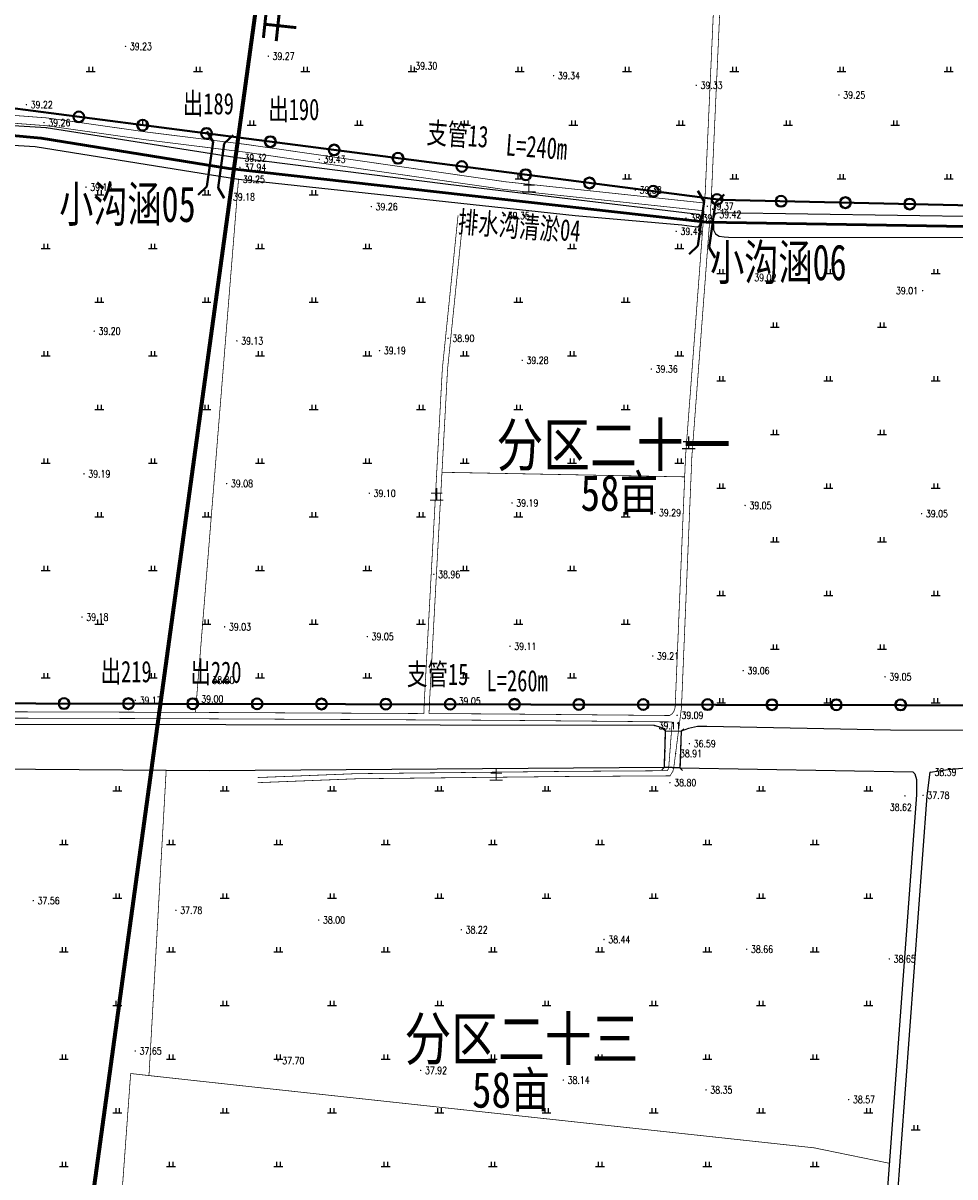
# Model space of a CAD drawing. Extents: x 464172 to 473094, y 3847158 to 3855433.
# Tile 17 of 98: x 466337 to 466597, y 3850291 to 3850614. Entities that reach past the tile are written whole.
import ezdxf
from ezdxf.enums import TextEntityAlignment as Align

# ---------------------------------------------------------------- set-up
doc = ezdxf.new("R2010")
doc.units = 0
doc.linetypes.add('X2', pattern=[10, 8, -2])
doc.linetypes.add('X31', pattern=[1.8, 1.2, -0.6])
doc.layers.get('0').update_dxf_attribs({"linetype": 'CONTINUOUS'})
doc.layers.add('ASSIST', color=7, linetype='CONTINUOUS', plot=False)
for name, color, linetype in [('DLSS', 4, 'CONTINUOUS'), ('DMTZ', 3, 'CONTINUOUS'), ('GCD', 9, 'CONTINUOUS'), ('SXSS', 5, 'CONTINUOUS'), ('ZBTZ', 8, 'CONTINUOUS'), ('排水沟', 5, 'CONTINUOUS')]:
    doc.layers.add(name, color=color, linetype=linetype)
for name, color, linetype, lineweight in [('出水口', 3, 'CONTINUOUS', 30), ('干管', 1, 'CONTINUOUS', 30), ('支管', 3, 'CONTINUOUS', 30)]:
    doc.layers.add(name, color=color, linetype=linetype, lineweight=lineweight)
doc.styles.add('HZ', font='rs.shx', dxfattribs={"width": 0.8, "bigfont": 'hztxt.shx'})
doc.styles.get("Standard").update_dxf_attribs({"font": 'rs.shx', "bigfont": 'hztxt.shx'})
doc.styles.add('黑体', font='simhei.ttf')
doc.linetypes.add('10411', pattern='A,2,[150,AAA.SHX,S=1,R=0,X=0,Y=1],2,[151,AAA.SHX,S=1,R=0,X=0,Y=3],1e-11', length=4)

# ---------------------------------------------------------------- blocks, each defined once
blk = doc.blocks.new('GC200')
at = {"linetype": 'Continuous', "const_width": 0.2, "flags": 128}
blk.add_lwpolyline([(-0.1, 0, 1), (0.1, 0, 1)], format="xyb", close=True, dxfattribs=at)
blk = doc.blocks.new('gc119')
for p, q in [((-1.25, 0), (1.25, 0)), ((-0.5, 1.3), (-0.5, 0)), ((0.5, 1.3), (0.5, 0))]:
    blk.add_line(p, q)
blk = doc.blocks.new('1243124123')
at = {"layer": 'ASSIST', "color": 8, "linetype": 'Continuous', "flags": 128}
blk.add_lwpolyline([(522.37, -715.45), (522.71, -705.24), (527.06, -705.39), (526.72, -715.6)], close=True, dxfattribs=at)
at = {"layer": 'DLSS', "color": 8, "linetype": 'Continuous', "const_width": 0.2, "flags": 128}
for points in [[(527.13, -698.86), (527.13, -698.86), (527.13, -698.86), (530.04, -628.64), (535.45, -557.02), (542.29, -406.19)], [(533.45, -559.89), (477.7, -553.94), (405.36, -543.53), (377.4, -540.05), (349.45, -536.09), (325.69, -534.3), (299.86, -532.93), (221.72, -525.25), (125.47, -515.75), (108.32, -514.74)], [(456.53, -700.45), (456.7, -696.45), (461.71, -604.15), (466.11, -561.27)], [(408.64, -719.76), (436.28, -718.67), (496.74, -718.02), (523.92, -717.85), (524.76, -716.55), (525.04, -715.12), (527.13, -698.86)], [(96.14, -700.09), (106.84, -700.63), (281.63, -701.54), (387.45, -701.87), (476.02, -702.32), (524.54, -702.77)]]:
    blk.add_lwpolyline(points, dxfattribs=at)
at = {"layer": 'DLSS', "color": 8, "linetype": 'X2', "const_width": 0.2, "flags": 128}
for points in [[(533.62, -557.72), (533.68, -556.91), (540.51, -406.11)], [(533.62, -557.72), (477.97, -551.78), (405.65, -541.37), (377.69, -537.89), (349.68, -533.92), (325.83, -532.12), (300.02, -530.76), (221.93, -523.08), (125.64, -513.58), (108.46, -512.58)], [(455.07, -700.44), (455.24, -696.38), (460.25, -604.03), (464.65, -561.12)], [(456.53, -700.45), (476.03, -700.55), (523.8, -700.99), (524.59, -700.47), (525.03, -699.81), (525.36, -698.74), (528.27, -628.53), (533.45, -559.89)], [(96.31, -698.34), (106.89, -698.86), (281.63, -699.77), (387.45, -700.1), (455.07, -700.44)], [(408.59, -718.33), (436.24, -717.24), (496.72, -716.59), (523.14, -716.42), (523.41, -716), (523.61, -714.98), (524.54, -702.77)]]:
    blk.add_lwpolyline(points, dxfattribs=at)
at = {"layer": 'DMTZ', "color": 8, "linetype": '10411', "flags": 128}
for points in [[(522.71, -705.24), (521.39, -704.3), (519.55, -703.81), (219.67, -703.31), (124.83, -703.79), (107.14, -703.37), (104.02, -703.34), (102.02, -703.55), (100.03, -703.82), (97.97, -704.56), (96.2, -705.81)], [(644.97, -708.63), (644.01, -708.52), (641.83, -708.09), (638.56, -707.46), (634.52, -706.96), (630.34, -706.69), (625.16, -706.55), (619.63, -706.03), (606.9, -705.15), (585.56, -705.09), (534.23, -704.09), (531.6, -704.08), (529.09, -704.65), (527.06, -705.39)], [(596.69, -716.82), (601.69, -716.11), (630, -713.34), (646.86, -710.92), (647.74, -710.52), (648.58, -709.7), (648.9, -708.88)], [(95.87, -713.31), (97.38, -713.77), (99.35, -714.07), (102.42, -714.54), (108.52, -714.8), (175.87, -714.64), (395.2, -716.38), (522.37, -715.45), (522.37, -715.45)], [(526.72, -715.6), (591.86, -716.73)]]:
    blk.add_lwpolyline(points, dxfattribs=at)
at = {"layer": 'SXSS', "color": 8, "linetype": 'Continuous'}
for p, q in [((522.71, -705.24), (522.03, -704.51)), ((522.71, -705.24), (527.06, -705.39)), ((527.06, -705.39), (527.79, -704.7)), ((522.37, -715.45), (521.64, -716.14)), ((522.37, -715.45), (526.72, -715.6)), ((526.72, -715.6), (527.4, -716.33))]:
    blk.add_line(p, q, dxfattribs=at)
at = {"layer": 'SXSS', "color": 8, "linetype": 'Continuous', "flags": 128}
for points, elevation in [([(316.91, -540.18), (346.39, -541.87), (403.24, -551.07), (497.4, -561.19), (527.21, -563.85), (531.44, -564.37), (531.75, -564.33), (532.09, -564.06), (532.28, -563.81), (532.37, -563.52), (532.59, -562.57), (532.52, -561.7), (532.34, -561.22), (531.99, -560.95), (530.35, -560.72), (461.92, -552.52), (402.2, -544.98), (349.44, -536.68), (298.76, -533.59)], 39.18), ([(591.86, -716.73), (592.37, -717.32), (592.91, -718.87), (592.86, -723.18), (584.39, -838.04), (580.08, -912.08), (580.53, -912.85), (581.63, -913.05), (582.62, -912.89), (583.05, -912.25), (587.36, -838.24), (595.84, -723.4), (596.69, -716.82)], 38.68)]:
    blk.add_lwpolyline(points, dxfattribs=dict(at, elevation=elevation))
at = {"layer": 'SXSS', "color": 8, "linetype": 'Continuous', "elevation": 38.35, "flags": 128}
blk.add_lwpolyline([(638.71, -567.33), (639.09, -566.13), (639.25, -564.88), (639.13, -562.92), (638.76, -562.04), (637.71, -561.95), (537.38, -560.45), (536.87, -560.62), (536.51, -560.91), (536.24, -561.37), (536.03, -562.1), (536.08, -565.2), (536.64, -566.36), (537.68, -566.95), (539.11, -567.14), (540.29, -567.25)], close=True, dxfattribs=at)
at = {"layer": 'SXSS', "color": 8, "linetype": 'X31'}
for points in [[(522.37, -715.45), (522.71, -705.24)], [(527.06, -705.39), (526.72, -715.6)]]:
    blk.add_lwpolyline(points, dxfattribs=at)
at = {"layer": 'ZBTZ', "color": 8, "linetype": 'Continuous', "const_width": 0.2, "flags": 128}
for points, elevation in [([(403.24, -551.07), (391.2, -700.12)], 39.18), ([(585.26, -826.16), (564.23, -821.85), (411.96, -805.34), (378.2, -801.65)], 38.68)]:
    blk.add_lwpolyline(points, dxfattribs=dict(at, elevation=elevation))
for points in [[(460.14, -632.99), (528.03, -634.27)], [(383.01, -716.28), (378.2, -801.65), (373.07, -801.07), (367.06, -883.96)]]:
    blk.add_lwpolyline(points, dxfattribs=at)
at = {"layer": 'GCD', "color": 8, "linetype": 'Continuous'}
ref = blk.add_blockref('GC200', (371.64, -513.94, 39.23), dxfattribs=at)
ref.add_attrib('height', '39.23', dxfattribs={"linetype": 'Continuous', "height": 2, "style": 'HZ', "width": 0.8}).set_placement((372.84, -513.94), align=Align.MIDDLE_LEFT)
ref = blk.add_blockref('GC200', (411.55, -516.66, 39.27), dxfattribs=at)
ref.add_attrib('height', '39.27', dxfattribs={"linetype": 'Continuous', "height": 2, "style": 'HZ', "width": 0.8}).set_placement((412.75, -516.66), align=Align.MIDDLE_LEFT)
ref = blk.add_blockref('GC200', (451.46, -519.37, 39.3), dxfattribs=at)
ref.add_attrib('height', '39.30', dxfattribs={"linetype": 'Continuous', "height": 2, "style": 'HZ', "width": 0.8}).set_placement((452.66, -519.37), align=Align.MIDDLE_LEFT)
ref = blk.add_blockref('GC200', (491.36, -522.09, 39.34), dxfattribs=at)
ref.add_attrib('height', '39.34', dxfattribs={"linetype": 'Continuous', "height": 2, "style": 'HZ', "width": 0.8}).set_placement((492.56, -522.09), align=Align.MIDDLE_LEFT)
ref = blk.add_blockref('GC200', (531.27, -524.8, 39.33), dxfattribs=at)
ref.add_attrib('height', '39.33', dxfattribs={"linetype": 'Continuous', "height": 2, "style": 'HZ', "width": 0.8}).set_placement((532.47, -524.8), align=Align.MIDDLE_LEFT)
ref = blk.add_blockref('GC200', (571.18, -527.52, 39.25), dxfattribs=at)
ref.add_attrib('height', '39.25', dxfattribs={"linetype": 'Continuous', "height": 2, "style": 'HZ', "width": 0.8}).set_placement((572.38, -527.52), align=Align.MIDDLE_LEFT)
ref = blk.add_blockref('GC200', (343.92, -530.23, 39.22), dxfattribs=at)
ref.add_attrib('height', '39.22', dxfattribs={"linetype": 'Continuous', "height": 2, "style": 'HZ', "width": 0.8}).set_placement((345.12, -530.23), align=Align.MIDDLE_LEFT)
ref = blk.add_blockref('GC200', (348.84, -535.23, 39.26), dxfattribs=at)
ref.add_attrib('height', '39.26', dxfattribs={"linetype": 'Continuous', "height": 2, "style": 'HZ', "width": 0.8}).set_placement((350.04, -535.23), align=Align.MIDDLE_LEFT)
ref = blk.add_blockref('GC200', (349.44, -536.68, 39.26), dxfattribs=at)
ref.add_attrib('height', '39.26', dxfattribs={"linetype": 'Continuous', "height": 2, "style": 'HZ', "width": 0.8}).set_placement((350.04, -535.23), align=Align.MIDDLE_LEFT)
ref = blk.add_blockref('GC200', (403.71, -545.1, 39.31), dxfattribs=at)
ref.add_attrib('height', '39.32', dxfattribs={"linetype": 'Continuous', "height": 2, "style": 'HZ', "width": 0.8}).set_placement((404.91, -545.1, 39.31), align=Align.MIDDLE_LEFT)
ref = blk.add_blockref('GC200', (425.82, -545.48, 39.43), dxfattribs=at)
ref.add_attrib('height', '39.43', dxfattribs={"linetype": 'Continuous', "height": 2, "style": 'HZ', "width": 0.8}).set_placement((427.02, -545.48), align=Align.MIDDLE_LEFT)
ref = blk.add_blockref('GC200', (403.62, -547.74, 37.94), dxfattribs=at)
ref.add_attrib('height', '37.94', dxfattribs={"linetype": 'Continuous', "height": 2, "style": 'HZ', "width": 0.8}).set_placement((404.82, -547.74), align=Align.MIDDLE_LEFT)
ref = blk.add_blockref('GC200', (403.24, -551.07, 39.25), dxfattribs=at)
ref.add_attrib('height', '39.25', dxfattribs={"linetype": 'Continuous', "height": 2, "style": 'HZ', "width": 0.8}).set_placement((404.44, -551.07), align=Align.MIDDLE_LEFT)
ref = blk.add_blockref('GC200', (360.56, -553.28, 39.18), dxfattribs=at)
ref.add_attrib('height', '39.18', dxfattribs={"linetype": 'Continuous', "height": 2, "style": 'HZ', "width": 0.8}).set_placement((361.76, -553.28), align=Align.MIDDLE_LEFT)
ref = blk.add_blockref('GC200', (514.22, -554.08, 39.38), dxfattribs=at)
ref.add_attrib('height', '39.38', dxfattribs={"linetype": 'Continuous', "height": 2, "style": 'HZ', "width": 0.8}).set_placement((515.42, -554.08), align=Align.MIDDLE_LEFT)
ref = blk.add_blockref('GC200', (400.47, -556, 39.18), dxfattribs=at)
ref.add_attrib('height', '39.18', dxfattribs={"linetype": 'Continuous', "height": 2, "style": 'HZ', "width": 0.8}).set_placement((401.67, -556), align=Align.MIDDLE_LEFT)
ref = blk.add_blockref('GC200', (440.38, -558.71, 39.26), dxfattribs=at)
ref.add_attrib('height', '39.26', dxfattribs={"linetype": 'Continuous', "height": 2, "style": 'HZ', "width": 0.8}).set_placement((441.58, -558.71), align=Align.MIDDLE_LEFT)
ref = blk.add_blockref('GC200', (534.37, -558.63, 39.37), dxfattribs=at)
ref.add_attrib('height', '39.37', dxfattribs={"linetype": 'Continuous', "height": 2, "style": 'HZ', "width": 0.8}).set_placement((535.57, -558.63), align=Align.MIDDLE_LEFT)
ref = blk.add_blockref('GC200', (477.35, -561.23, 39.35), dxfattribs=at)
ref.add_attrib('height', '39.35', dxfattribs={"linetype": 'Continuous', "height": 2, "style": 'HZ', "width": 0.8}).set_placement((478.55, -561.23), align=Align.MIDDLE_LEFT)
ref = blk.add_blockref('GC200', (528.4, -561.91, 38.39), dxfattribs=at)
ref.add_attrib('height', '38.39', dxfattribs={"linetype": 'Continuous', "height": 2, "style": 'HZ', "width": 0.8}).set_placement((529.6, -561.91), align=Align.MIDDLE_LEFT)
ref = blk.add_blockref('GC200', (536.51, -560.91, 39.42), dxfattribs=at)
ref.add_attrib('height', '39.42', dxfattribs={"linetype": 'Continuous', "height": 2, "style": 'HZ', "width": 0.8}).set_placement((537.71, -560.91), align=Align.MIDDLE_LEFT)
ref = blk.add_blockref('GC200', (525.66, -565.65, 39.45), dxfattribs=at)
ref.add_attrib('height', '39.45', dxfattribs={"linetype": 'Continuous', "height": 2, "style": 'HZ', "width": 0.8}).set_placement((526.86, -565.65), align=Align.MIDDLE_LEFT)
ref = blk.add_blockref('GC200', (546.3, -578.55, 39.02), dxfattribs=at)
ref.add_attrib('height', '39.02', dxfattribs={"linetype": 'Continuous', "height": 2, "style": 'HZ', "width": 0.8}).set_placement((547.5, -578.55), align=Align.MIDDLE_LEFT)
ref = blk.add_blockref('GC200', (594.59, -582.21, 39.01), dxfattribs=at)
ref.add_attrib('height', '39.01', dxfattribs={"linetype": 'Continuous', "height": 2, "style": 'HZ', "width": 0.8}).set_placement((587.13, -582.21), align=Align.MIDDLE_LEFT)
ref = blk.add_blockref('GC200', (362.87, -593.53, 39.2), dxfattribs=at)
ref.add_attrib('height', '39.20', dxfattribs={"linetype": 'Continuous', "height": 2, "style": 'HZ', "width": 0.8}).set_placement((364.07, -593.53), align=Align.MIDDLE_LEFT)
ref = blk.add_blockref('GC200', (402.78, -596.25, 39.13), dxfattribs=at)
ref.add_attrib('height', '39.13', dxfattribs={"linetype": 'Continuous', "height": 2, "style": 'HZ', "width": 0.8}).set_placement((403.98, -596.25), align=Align.MIDDLE_LEFT)
ref = blk.add_blockref('GC200', (461.85, -595.53, 38.9), dxfattribs=at)
ref.add_attrib('height', '38.90', dxfattribs={"linetype": 'Continuous', "height": 2, "style": 'HZ', "width": 0.8}).set_placement((463.05, -595.53), align=Align.MIDDLE_LEFT)
ref = blk.add_blockref('GC200', (442.68, -598.96, 39.19), dxfattribs=at)
ref.add_attrib('height', '39.19', dxfattribs={"linetype": 'Continuous', "height": 2, "style": 'HZ', "width": 0.8}).set_placement((443.88, -598.96), align=Align.MIDDLE_LEFT)
ref = blk.add_blockref('GC200', (482.59, -601.68, 39.28), dxfattribs=at)
ref.add_attrib('height', '39.28', dxfattribs={"linetype": 'Continuous', "height": 2, "style": 'HZ', "width": 0.8}).set_placement((483.79, -601.68), align=Align.MIDDLE_LEFT)
ref = blk.add_blockref('GC200', (518.71, -604.13, 39.36), dxfattribs=at)
ref.add_attrib('height', '39.36', dxfattribs={"linetype": 'Continuous', "height": 2, "style": 'HZ', "width": 0.8}).set_placement((519.91, -604.13), align=Align.MIDDLE_LEFT)
ref = blk.add_blockref('GC200', (360.02, -633.43, 39.19), dxfattribs=at)
ref.add_attrib('height', '39.19', dxfattribs={"linetype": 'Continuous', "height": 2, "style": 'HZ', "width": 0.8}).set_placement((361.22, -633.43), align=Align.MIDDLE_LEFT)
ref = blk.add_blockref('GC200', (399.92, -636.14, 39.08), dxfattribs=at)
ref.add_attrib('height', '39.08', dxfattribs={"linetype": 'Continuous', "height": 2, "style": 'HZ', "width": 0.8}).set_placement((401.12, -636.14), align=Align.MIDDLE_LEFT)
ref = blk.add_blockref('GC200', (439.83, -638.86, 39.1), dxfattribs=at)
ref.add_attrib('height', '39.10', dxfattribs={"linetype": 'Continuous', "height": 2, "style": 'HZ', "width": 0.8}).set_placement((441.03, -638.86), align=Align.MIDDLE_LEFT)
ref = blk.add_blockref('GC200', (479.74, -641.57, 39.19), dxfattribs=at)
ref.add_attrib('height', '39.19', dxfattribs={"linetype": 'Continuous', "height": 2, "style": 'HZ', "width": 0.8}).set_placement((480.94, -641.57), align=Align.MIDDLE_LEFT)
ref = blk.add_blockref('GC200', (544.94, -642.27, 39.05), dxfattribs=at)
ref.add_attrib('height', '39.05', dxfattribs={"linetype": 'Continuous', "height": 2, "style": 'HZ', "width": 0.8}).set_placement((546.14, -642.27), align=Align.MIDDLE_LEFT)
ref = blk.add_blockref('GC200', (519.65, -644.29, 39.29), dxfattribs=at)
ref.add_attrib('height', '39.29', dxfattribs={"linetype": 'Continuous', "height": 2, "style": 'HZ', "width": 0.8}).set_placement((520.85, -644.29), align=Align.MIDDLE_LEFT)
ref = blk.add_blockref('GC200', (594.29, -644.56, 39.05), dxfattribs=at)
ref.add_attrib('height', '39.05', dxfattribs={"linetype": 'Continuous', "height": 2, "style": 'HZ', "width": 0.8}).set_placement((595.49, -644.56), align=Align.MIDDLE_LEFT)
ref = blk.add_blockref('GC200', (457.87, -661.55, 38.96), dxfattribs=at)
ref.add_attrib('height', '38.96', dxfattribs={"linetype": 'Continuous', "height": 2, "style": 'HZ', "width": 0.8}).set_placement((459.07, -661.55), align=Align.MIDDLE_LEFT)
ref = blk.add_blockref('GC200', (359.46, -673.48, 39.18), dxfattribs=at)
ref.add_attrib('height', '39.18', dxfattribs={"linetype": 'Continuous', "height": 2, "style": 'HZ', "width": 0.8}).set_placement((360.66, -673.48), align=Align.MIDDLE_LEFT)
ref = blk.add_blockref('GC200', (399.37, -676.2, 39.03), dxfattribs=at)
ref.add_attrib('height', '39.03', dxfattribs={"linetype": 'Continuous', "height": 2, "style": 'HZ', "width": 0.8}).set_placement((400.57, -676.2), align=Align.MIDDLE_LEFT)
ref = blk.add_blockref('GC200', (439.27, -678.91, 39.05), dxfattribs=at)
ref.add_attrib('height', '39.05', dxfattribs={"linetype": 'Continuous', "height": 2, "style": 'HZ', "width": 0.8}).set_placement((440.47, -678.91), align=Align.MIDDLE_LEFT)
ref = blk.add_blockref('GC200', (479.18, -681.63, 39.11), dxfattribs=at)
ref.add_attrib('height', '39.11', dxfattribs={"linetype": 'Continuous', "height": 2, "style": 'HZ', "width": 0.8}).set_placement((480.38, -681.63), align=Align.MIDDLE_LEFT)
ref = blk.add_blockref('GC200', (519.09, -684.34, 39.21), dxfattribs=at)
ref.add_attrib('height', '39.21', dxfattribs={"linetype": 'Continuous', "height": 2, "style": 'HZ', "width": 0.8}).set_placement((520.29, -684.34), align=Align.MIDDLE_LEFT)
ref = blk.add_blockref('GC200', (394.72, -691.1, 38.8), dxfattribs=at)
ref.add_attrib('height', '38.80', dxfattribs={"linetype": 'Continuous', "height": 2, "style": 'HZ', "width": 0.8}).set_placement((395.92, -691.1), align=Align.MIDDLE_LEFT)
ref = blk.add_blockref('GC200', (544.4, -688.46, 39.06), dxfattribs=at)
ref.add_attrib('height', '39.06', dxfattribs={"linetype": 'Continuous', "height": 2, "style": 'HZ', "width": 0.8}).set_placement((545.6, -688.46), align=Align.MIDDLE_LEFT)
ref = blk.add_blockref('GC200', (584.08, -690.17, 39.05), dxfattribs=at)
ref.add_attrib('height', '39.05', dxfattribs={"linetype": 'Continuous', "height": 2, "style": 'HZ', "width": 0.8}).set_placement((585.28, -690.17), align=Align.MIDDLE_LEFT)
ref = blk.add_blockref('GC200', (374.37, -696.72, 39.17), dxfattribs=at)
ref.add_attrib('height', '39.17', dxfattribs={"linetype": 'Continuous', "height": 2, "style": 'HZ', "width": 0.8}).set_placement((375.57, -696.72), align=Align.MIDDLE_LEFT)
ref = blk.add_blockref('GC200', (391.64, -696.35, 39), dxfattribs=at)
ref.add_attrib('height', '39.00', dxfattribs={"linetype": 'Continuous', "height": 2, "style": 'HZ', "width": 0.8}).set_placement((392.84, -696.35), align=Align.MIDDLE_LEFT)
ref = blk.add_blockref('GC200', (463.61, -696.94, 39.05), dxfattribs=at)
ref.add_attrib('height', '39.05', dxfattribs={"linetype": 'Continuous', "height": 2, "style": 'HZ', "width": 0.8}).set_placement((464.81, -696.94), align=Align.MIDDLE_LEFT)
ref = blk.add_blockref('GC200', (525.92, -700.95, 39.09), dxfattribs=at)
ref.add_attrib('height', '39.09', dxfattribs={"linetype": 'Continuous', "height": 2, "style": 'HZ', "width": 0.8}).set_placement((527.12, -700.95), align=Align.MIDDLE_LEFT)
ref = blk.add_blockref('GC200', (519.55, -703.81, 39.11), dxfattribs=at)
ref.add_attrib('height', '39.11', dxfattribs={"linetype": 'Continuous', "height": 2, "style": 'HZ', "width": 0.8}).set_placement((520.75, -703.81), align=Align.MIDDLE_LEFT)
ref = blk.add_blockref('GC200', (529.36, -708.86, 36.59), dxfattribs=at)
ref.add_attrib('height', '36.59', dxfattribs={"linetype": 'Continuous', "height": 2, "style": 'HZ', "width": 0.8}).set_placement((530.56, -708.86), align=Align.MIDDLE_LEFT)
ref = blk.add_blockref('GC200', (525.51, -711.61, 38.91), dxfattribs=at)
ref.add_attrib('height', '38.91', dxfattribs={"linetype": 'Continuous', "height": 2, "style": 'HZ', "width": 0.8}).set_placement((526.71, -711.61), align=Align.MIDDLE_LEFT)
ref = blk.add_blockref('GC200', (596.69, -716.82, 38.39), dxfattribs=at)
ref.add_attrib('height', '38.39', dxfattribs={"linetype": 'Continuous', "height": 2, "style": 'HZ', "width": 0.8}).set_placement((597.89, -716.82), align=Align.MIDDLE_LEFT)
ref = blk.add_blockref('GC200', (523.9, -719.78, 38.8), dxfattribs=at)
ref.add_attrib('height', '38.80', dxfattribs={"linetype": 'Continuous', "height": 2, "style": 'HZ', "width": 0.8}).set_placement((525.1, -719.78), align=Align.MIDDLE_LEFT)
ref = blk.add_blockref('GC200', (594.71, -723.31, 37.78), dxfattribs=at)
ref.add_attrib('height', '37.78', dxfattribs={"linetype": 'Continuous', "height": 2, "style": 'HZ', "width": 0.8}).set_placement((595.91, -723.31), align=Align.MIDDLE_LEFT)
ref = blk.add_blockref('GC200', (589.64, -723.45, 38.62), dxfattribs=at)
ref.add_attrib('height', '38.62', dxfattribs={"linetype": 'Continuous', "height": 2, "style": 'HZ', "width": 0.8}).set_placement((585.4, -726.68), align=Align.MIDDLE_LEFT)
ref = blk.add_blockref('GC200', (345.84, -752.74, 37.56), dxfattribs=at)
ref.add_attrib('height', '37.56', dxfattribs={"linetype": 'Continuous', "height": 2, "style": 'HZ', "width": 0.8}).set_placement((347.04, -752.74), align=Align.MIDDLE_LEFT)
ref = blk.add_blockref('GC200', (385.74, -755.46, 37.78), dxfattribs=at)
ref.add_attrib('height', '37.78', dxfattribs={"linetype": 'Continuous', "height": 2, "style": 'HZ', "width": 0.8}).set_placement((386.94, -755.46), align=Align.MIDDLE_LEFT)
ref = blk.add_blockref('GC200', (425.65, -758.17, 38), dxfattribs=at)
ref.add_attrib('height', '38.00', dxfattribs={"linetype": 'Continuous', "height": 2, "style": 'HZ', "width": 0.8}).set_placement((426.85, -758.17), align=Align.MIDDLE_LEFT)
ref = blk.add_blockref('GC200', (465.56, -760.89, 38.22), dxfattribs=at)
ref.add_attrib('height', '38.22', dxfattribs={"linetype": 'Continuous', "height": 2, "style": 'HZ', "width": 0.8}).set_placement((466.76, -760.89), align=Align.MIDDLE_LEFT)
ref = blk.add_blockref('GC200', (505.47, -763.6, 38.44), dxfattribs=at)
ref.add_attrib('height', '38.44', dxfattribs={"linetype": 'Continuous', "height": 2, "style": 'HZ', "width": 0.8}).set_placement((506.67, -763.6), align=Align.MIDDLE_LEFT)
ref = blk.add_blockref('GC200', (545.37, -766.32, 38.66), dxfattribs=at)
ref.add_attrib('height', '38.66', dxfattribs={"linetype": 'Continuous', "height": 2, "style": 'HZ', "width": 0.8}).set_placement((546.57, -766.32), align=Align.MIDDLE_LEFT)
ref = blk.add_blockref('GC200', (585.28, -769.03, 38.65), dxfattribs=at)
ref.add_attrib('height', '38.65', dxfattribs={"linetype": 'Continuous', "height": 2, "style": 'HZ', "width": 0.8}).set_placement((586.48, -769.03), align=Align.MIDDLE_LEFT)
ref = blk.add_blockref('GC200', (374.37, -794.78, 37.65), dxfattribs=at)
ref.add_attrib('height', '37.65', dxfattribs={"linetype": 'Continuous', "height": 2, "style": 'HZ', "width": 0.8}).set_placement((375.57, -794.78), align=Align.MIDDLE_LEFT)
ref = blk.add_blockref('GC200', (414.28, -797.49, 37.7), dxfattribs=at)
ref.add_attrib('height', '37.70', dxfattribs={"linetype": 'Continuous', "height": 2, "style": 'HZ', "width": 0.8}).set_placement((415.48, -797.49), align=Align.MIDDLE_LEFT)
ref = blk.add_blockref('GC200', (454.19, -800.21, 37.92), dxfattribs=at)
ref.add_attrib('height', '37.92', dxfattribs={"linetype": 'Continuous', "height": 2, "style": 'HZ', "width": 0.8}).set_placement((455.39, -800.21), align=Align.MIDDLE_LEFT)
ref = blk.add_blockref('GC200', (494.09, -802.92, 38.14), dxfattribs=at)
ref.add_attrib('height', '38.14', dxfattribs={"linetype": 'Continuous', "height": 2, "style": 'HZ', "width": 0.8}).set_placement((495.29, -802.92), align=Align.MIDDLE_LEFT)
ref = blk.add_blockref('GC200', (534, -805.64, 38.35), dxfattribs=at)
ref.add_attrib('height', '38.35', dxfattribs={"linetype": 'Continuous', "height": 2, "style": 'HZ', "width": 0.8}).set_placement((535.2, -805.64), align=Align.MIDDLE_LEFT)
ref = blk.add_blockref('GC200', (573.91, -808.35, 38.57), dxfattribs=at)
ref.add_attrib('height', '38.57', dxfattribs={"linetype": 'Continuous', "height": 2, "style": 'HZ', "width": 0.8}).set_placement((575.11, -808.35), align=Align.MIDDLE_LEFT)
at = {"layer": 'ZBTZ', "color": 8, "linetype": 'Continuous'}
for p in [(361.9, -520.91), (391.9, -520.91), (421.9, -520.91), (451.9, -520.91), (481.9, -520.91), (511.9, -520.91), (541.9, -520.91), (571.9, -520.91), (601.9, -520.91), (376.9, -535.91), (406.9, -535.91), (436.9, -535.91), (466.9, -535.91), (496.9, -535.91), (526.9, -535.91), (556.9, -535.91), (586.9, -535.91), (481.9, -550.91), (511.9, -550.91), (541.9, -550.91), (571.9, -550.91), (601.9, -550.91), (364.28, -555.44), (394.28, -555.44), (424.28, -555.44), (349.28, -570.44), (379.28, -570.44), (409.28, -570.44), (439.28, -570.44), (496.53, -570.45), (526.53, -570.45), (538.24, -577.46), (568.24, -577.46), (598.24, -577.46), (364.28, -585.44), (394.28, -585.44), (424.28, -585.44), (454.28, -585.44), (481.53, -585.45), (511.53, -585.45), (553.24, -592.46), (583.24, -592.46), (349.28, -600.44), (379.28, -600.44), (409.28, -600.44), (439.28, -600.44), (466.53, -600.45), (496.53, -600.45), (526.53, -600.45), (538.24, -607.46), (568.24, -607.46), (598.24, -607.46), (364.28, -615.44), (394.28, -615.44), (424.28, -615.44), (454.28, -615.44), (481.53, -615.45), (511.53, -615.45), (553.24, -622.46), (583.24, -622.46), (349.28, -630.44), (379.28, -630.44), (409.28, -630.44), (439.28, -630.44), (466.53, -630.45), (496.53, -630.45), (526.53, -630.45), (538.24, -637.46), (568.24, -637.46), (598.24, -637.46), (364.28, -645.44), (394.28, -645.44), (424.28, -645.44), (454.28, -645.44), (481.53, -645.45), (511.53, -645.45), (553.24, -652.46), (583.24, -652.46), (349.28, -660.44), (379.28, -660.44), (409.28, -660.44), (439.28, -660.44), (466.53, -660.45), (496.53, -660.45), (538.24, -667.46), (568.24, -667.46), (598.24, -667.46), (364.28, -675.44), (394.28, -675.44), (424.28, -675.44), (454.28, -675.44), (481.53, -675.45), (511.53, -675.45), (553.24, -682.46), (583.24, -682.46), (349.28, -690.44), (379.28, -690.44), (409.28, -690.44), (439.28, -690.44), (466.53, -690.45), (496.53, -690.45), (538.24, -697.46), (568.24, -697.46), (598.24, -697.46), (369.38, -722.08), (399.38, -722.08), (429.38, -722.08), (459.38, -722.08), (489.38, -722.08), (519.38, -722.08), (549.38, -722.08), (579.38, -722.08), (354.38, -737.08), (384.38, -737.08), (414.38, -737.08), (444.38, -737.08), (474.38, -737.08), (504.38, -737.08), (534.38, -737.08), (564.38, -737.08), (369.38, -752.08), (399.38, -752.08), (429.38, -752.08), (459.38, -752.08), (489.38, -752.08), (519.38, -752.08), (549.38, -752.08), (579.38, -752.08), (354.38, -767.08), (384.38, -767.08), (414.38, -767.08), (444.38, -767.08), (474.38, -767.08), (504.38, -767.08), (534.38, -767.08), (564.38, -767.08), (369.38, -782.08), (399.38, -782.08), (429.38, -782.08), (459.38, -782.08), (489.38, -782.08), (519.38, -782.08), (549.38, -782.08), (579.38, -782.08), (354.38, -797.08), (384.38, -797.08), (414.38, -797.08), (444.38, -797.08), (474.38, -797.08), (504.38, -797.08), (534.38, -797.08), (564.38, -797.08), (369.38, -812.08), (399.38, -812.08), (429.38, -812.08), (459.38, -812.08), (489.38, -812.08), (519.38, -812.08), (549.38, -812.08), (579.38, -812.08), (592.62, -816.77), (354.38, -827.08), (384.38, -827.08), (414.38, -827.08), (444.38, -827.08), (474.38, -827.08), (504.38, -827.08), (534.38, -827.08), (564.38, -827.08)]:
    blk.add_blockref('gc119', p, dxfattribs=at)
at = {"layer": 'DLSS', "color": 8, "linetype": 'Continuous', "style": '黑体'}
for p in [(484.47, -553), (529.16, -624.76), (458.65, -639.15), (475.32, -717.4)]:
    blk.add_text('土', height=3, dxfattribs=at).set_placement(p, align=Align.MIDDLE)
blk = doc.blocks.new('qiao')
at = {"color": 1, "lineweight": 40, "flags": 128}
for points in [[(-10.33, 2.02), (-14.5, 5.36)], [(9.66, 2.02), (13.84, 5.36)], [(-10.33, 2.02), (9.66, 2.02)], [(-10.33, -3.01), (-14.5, -6.35)], [(-10.33, -3.01), (9.66, -3.01)], [(9.66, -3.01), (13.84, -6.35)]]:
    blk.add_lwpolyline(points, dxfattribs=at)

msp = doc.modelspace()

# ---------------------------------------------------------------- linework, layer by layer
at = {"layer": '出水口', "color": 3, "lineweight": 40}
for centre in [(466352.27, 3850587.71), (466370.12, 3850585.4), (466387.98, 3850583.09), (466405.83, 3850580.77), (466423.68, 3850578.46), (466441.53, 3850576.15), (466459.38, 3850573.84), (466477.23, 3850571.53), (466495.08, 3850569.23), (466512.93, 3850566.92), (466530.78, 3850564.61), (466548.68, 3850564.12), (466566.67, 3850563.73), (466584.67, 3850563.34), (466348.13, 3850423.69), (466366.13, 3850423.66), (466384.13, 3850423.64), (466402.13, 3850423.61), (466420.13, 3850423.58), (466438.13, 3850423.54), (466456.13, 3850423.53), (466474.13, 3850423.49), (466492.13, 3850423.46), (466510.13, 3850423.44), (466528.13, 3850423.41), (466546.13, 3850423.37), (466564.13, 3850423.36), (466582.13, 3850423.32)]:
    msp.add_circle(centre, 1.5, dxfattribs=at)
at = {"layer": '干管', "color": 1, "linetype": 'Continuous', "lineweight": 70, "flags": 128}
msp.add_lwpolyline([(466315.85, 3849962.9), (466349.9, 3850240.26), (466428.94, 3850814.88)], dxfattribs=at)
at = {"layer": '排水沟', "linetype": 'Continuous', "lineweight": 50, "flags": 128}
msp.add_lwpolyline([(466639.7, 3850556.39), (466527.79, 3850558.25), (466394.18, 3850573.31), (466341.74, 3850581.74), (466103.92, 3850603.59)], dxfattribs=at)
at = {"layer": '支管', "color": 3, "lineweight": 40, "flags": 128}
for points in [[(466107.97, 3850610.88), (466325.01, 3850591.24), (466396.9, 3850581.94)], [(466396.9, 3850581.94), (466531.76, 3850564.49), (466635.52, 3850562.23)]]:
    msp.add_lwpolyline(points, dxfattribs=at)
at = {"layer": '支管', "color": 3, "lineweight": 40, "elevation": 39.18, "flags": 128}
for points in [[(466096.13, 3850424.39), (466375.13, 3850423.64)], [(466375.13, 3850423.64), (466634.02, 3850423.16)]]:
    msp.add_lwpolyline(points, dxfattribs=at)

# ---------------------------------------------------------------- block references
at = {"linetype": 'Continuous'}
msp.add_blockref('1243124123', (465993.69, 3851121.34), dxfattribs=at)
at = {"color": 3, "lineweight": -3, "xscale": 0.6300000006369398, "zscale": 0.6300000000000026, "rotation": 82.03813504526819}
for p, yscale in [((466390.24, 3850574.54), 0.6300000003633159), ((466527.58, 3850557.89), 0.6300000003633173)]:
    msp.add_blockref('qiao', p, dxfattribs=dict(at, yscale=yscale))

# ---------------------------------------------------------------- texts
at = {"color": 1, "linetype": 'Continuous', "lineweight": 50, "insert": (466403.75, 3850608.76, 39.81), "char_height": 8, "width": 34.7286, "attachment_point": 1, "rotation": 83.8667}
msp.add_mtext('{\\fSimHei|b0|i0|c134|p2;\\W0.9;干管02}', dxfattribs=at)
at = {"color": 3, "lineweight": 40, "char_height": 6, "width": 34.7286, "attachment_point": 1}
for s, insert in [('{\\fSimHei|b0|i0|c134|p2;\\W0.7;出189}', (466381.34, 3850594.41)), ('{\\fSimHei|b0|i0|c134|p2;\\W0.7;出190}', (466405.23, 3850592.81)), ('{\\fSimHei|b0|i0|c134|p2;\\W0.7;出219}', (466358.33, 3850435.65)), ('{\\fSimHei|b0|i0|c134|p2;\\W0.7;出220}', (466383.47, 3850435.47)), ('{\\fSimHei|b0|i0|c134|p2;\\W0.7;支管15}', (466444.04, 3850434.88)), ('{\\fSimHei|b0|i0|c134|p2;\\W0.7;L=260m}', (466466.3, 3850433.1))]:
    msp.add_mtext(s, dxfattribs=dict(at, insert=insert))
at = {"color": 3, "lineweight": 40, "char_height": 6, "width": 34.7286, "attachment_point": 1, "rotation": 355.7301}
for s, insert in [('{\\fSimHei|b0|i0|c134|p2;\\W0.7;支管13}', (466449.91, 3850586.37)), ('{\\fSimHei|b0|i0|c134|p2;\\W0.7;L=240m}', (466471.97, 3850582.94))]:
    msp.add_mtext(s, dxfattribs=dict(at, insert=insert))
at = {"color": 1, "linetype": 'Continuous', "lineweight": 50, "attachment_point": 1}
for s, insert, char_height in [('{\\fSimHei|b0|i0|c134|p2;\\W0.7;小沟涵05}', (466346.77, 3850568.33), 10), ('{\\fSimHei|b0|i0|c134|p2;\\W0.7;小沟涵06}', (466528.84, 3850552.05), 10), ('{\\fSimSun|b0|i0|c134|p2;\\W0.8;分区二十一}', (466469.07, 3850502.01), 12), ('{\\fSimSun|b0|i0|c134|p2;\\W0.8;58亩}', (466492.61, 3850487.56), 10), ('{\\fSimSun|b0|i0|c134|p2;\\W0.8;分区二十三}', (466443.34, 3850335.97), 12), ('{\\fSimSun|b0|i0|c134|p2;\\W0.8;58亩}', (466462.25, 3850320.72), 10)]:
    msp.add_mtext(s, dxfattribs=dict(at, insert=insert, char_height=char_height))
at = {"layer": '排水沟', "linetype": 'Continuous', "lineweight": 50, "insert": (466458.57, 3850561.44), "char_height": 6, "width": 74.094, "attachment_point": 1, "rotation": 355.5556}
msp.add_mtext('{\\fSimHei|b0|i0|c134|p2;\\W0.7;排水沟清淤04}', dxfattribs=at)

doc.saveas('drawing.dxf')
